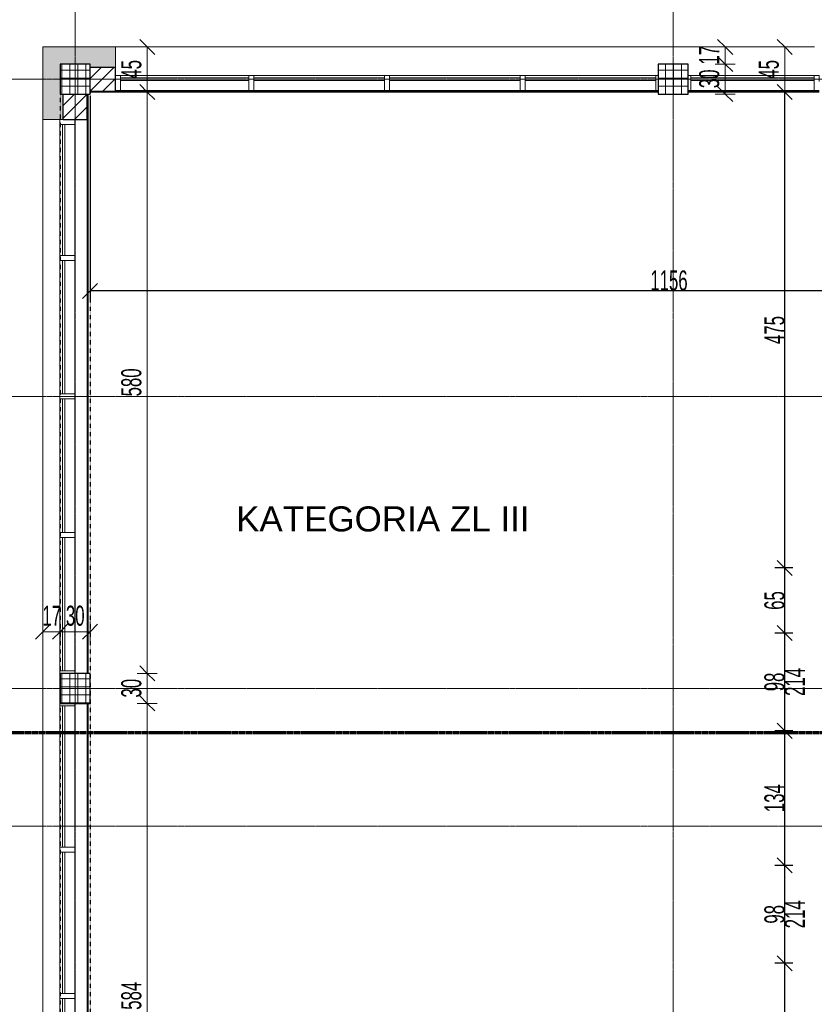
# Model space of a CAD drawing. Header units: millimetres. Extents: x -56965 to 15328, y -25411 to 16900.
# Tile 8 of 69: x -48646 to -40712, y 598 to 10428. Entities that reach past the tile are written whole.
import ezdxf

# ---------------------------------------------------------------- set-up
doc = ezdxf.new("R2010")
doc.units = ezdxf.units.MM
for name, pattern in [('__FK_przerywana', [3.2004, 1.6002, -1.6002]), ('Kreska', [6.35, 3.175, -3.175]), ('Linia siatki', [22.225, 12.7, -3.175, 3.175, -3.175])]:
    doc.linetypes.add(name, pattern=pattern)
for name, color, linetype, lineweight in [('A-ANNO-DIMS', 7, 'Continuous', 5), ('A-ANNO-DIMS-100', 7, 'Continuous', 5), ('A-DETL-THIN', 7, 'Continuous', 5), ('A-FLOR', 7, 'Continuous', 5), ('A-GLAZ-CURT', 7, 'Continuous', 5), ('A-GLAZ-CWMG', 7, 'Continuous', 5), ('A-WALL', 7, 'Continuous', 5), ('A-WALL-FNSH', 7, 'Continuous', 35), ('A-WALL-PATT', 7, 'Continuous', 35), ('G-ANNO-SYMB', 7, 'Continuous', 5), ('G-ANNO-TEXT', 7, 'Continuous', 5), ('S-COLS', 7, 'Continuous', 5), ('S-COLS-SYMB', 7, 'Continuous', 25), ('S-GRID', 7, 'Continuous', 5)]:
    doc.layers.add(name, color=color, linetype=linetype, lineweight=lineweight)
doc.styles.add('Arial_4', font='arial.ttf', dxfattribs={"width": 0.6, "height": 200})
doc.styles.add('Arial_6', font='arial.ttf', dxfattribs={"height": 250})
doc.dimstyles.new('standard_wielkość_otworów', dxfattribs={"dimscale": 304.8, "dimtxt": 204.05188, "dimasz": 0.492126, "dimexe": 0.328084, "dimexo": 0.0625, "dimgap": 0, "dimtad": 1, "dimdec": 0, "dimlfac": 0.1, "dimzin": 0, "dimdsep": 46, "dimtxsty": 'Arial_4', "dimblk1": 'OBLIQUE', "dimblk2": 'OBLIQUE', "dimsah": 1, "dimcen": 0.09, "dimazin": 0, "dimtfac": 1, "dimtdec": 4, "dimtix": 1, "dimtmove": 0, "dimatfit": 3, "dimfxl": 0.328084, "dimfxlon": 1, "dimtvp": 1, "dimtolj": 1, "dimtzin": 0, "dimarcsym": 2})
doc.dimstyles.new('standard_wielkość_otworów_1', dxfattribs={"dimscale": 304.8, "dimtxt": 204.05188, "dimasz": 0.492126, "dimexe": 0.328084, "dimexo": 0.0625, "dimgap": 0, "dimtad": 1, "dimdec": 0, "dimlfac": 0.1, "dimzin": 0, "dimdsep": 46, "dimtxsty": 'Arial_4', "dimblk1": 'OBLIQUE', "dimblk2": 'OBLIQUE', "dimsah": 1, "dimcen": 0.09, "dimazin": 0, "dimtfac": 1, "dimtdec": 4, "dimtix": 1, "dimtmove": 0, "dimatfit": 3, "dimfxl": 0.328084, "dimfxlon": 1, "dimtvp": 1, "dimtolj": 1, "dimtzin": 0, "dimarcsym": 2})
pattern_1 = [(0, (0, 0), (95.25, 54.993), [63.5, -127]), (120, (0, 0), (-95.250335, 54.99242), [63.5, -127]), (60, (0, 0), (-0.000335, 109.98542), [0, -127, 63.5, 0])]
pattern_2 = [(45, (0, 0), (-63.63961, 63.63961), [])]

# ---------------------------------------------------------------- blocks, each defined once
blk = doc.blocks.new('Panel systemowy - Przeszklony-1769206-PARTER')
at = {"layer": 'A-GLAZ-CURT'}
for p, q in [((639.75, 49.5), (-639.75, 49.5)), ((-639.75, 49.5), (-639.75, 24.5)), ((-639.75, 24.5), (639.75, 24.5)), ((639.75, 24.5), (639.75, 49.5))]:
    blk.add_line(p, q, dxfattribs=at)
blk = doc.blocks.new('Panel systemowy - Przeszklony-1769208-PARTER')
at = {"layer": 'A-GLAZ-CURT'}
for p, q in [((652.25, 49.5), (-652.25, 49.5)), ((-652.25, 49.5), (-652.25, 24.5)), ((-652.25, 24.5), (652.25, 24.5)), ((652.25, 24.5), (652.25, 49.5))]:
    blk.add_line(p, q, dxfattribs=at)
blk = doc.blocks.new('Prostokątny szpros - 50 x 150mm-1736501-PARTER')
at = {"layer": 'A-GLAZ-CWMG'}
for p, q in [((0, 75), (-50, 75)), ((-50, 75), (-50, -75)), ((0, -75), (0, 75)), ((-50, -75), (0, -75))]:
    blk.add_line(p, q, dxfattribs=at)
blk = doc.blocks.new('Prostokątny szpros - 50 x 150mm-1769200-PARTER')
at = {"layer": 'A-GLAZ-CWMG'}
for p, q in [((-46358.9, 9872.6), (-47638.4, 9872.6)), ((-46358.9, 9722.6), (-47638.4, 9722.6))]:
    blk.add_line(p, q, dxfattribs=at)
blk = doc.blocks.new('Prostokątny szpros - 50 x 150mm-V17-PARTER')
at = {"layer": 'A-GLAZ-CWMG'}
for p, q in [((-25, 75), (25, 75)), ((-25, -75), (-25, 75)), ((25, -75), (-25, -75)), ((25, -15), (25, -75))]:
    blk.add_line(p, q, dxfattribs=at)
blk = doc.blocks.new('Prostokątny szpros - 50 x 150mm-V18-PARTER')
at = {"layer": 'A-GLAZ-CWMG'}
for p, q in [((-25, 75), (0, 75)), ((-25, -75), (-25, 75)), ((0, -75), (-25, -75))]:
    blk.add_line(p, q, dxfattribs=at)
blk = doc.blocks.new('Prostokątny szpros - 50 x 150mm-V19-PARTER')
at = {"layer": 'A-GLAZ-CWMG'}
for p, q in [((-25, 75), (25, 75)), ((-25, -75), (-25, 75)), ((25, 75), (25, -75)), ((25, -75), (-25, -75))]:
    blk.add_line(p, q, dxfattribs=at)
blk = doc.blocks.new('Prostokątny szpros - 50 x 150mm-1769202-PARTER')
at = {"layer": 'A-GLAZ-CWMG'}
for p, q in [((-42295.4, 9872.6), (-43599.9, 9872.6)), ((-42295.4, 9722.6), (-43599.9, 9722.6))]:
    blk.add_line(p, q, dxfattribs=at)
blk = doc.blocks.new('Panel systemowy - Przeszklony-1769796-PARTER')
at = {"layer": 'A-GLAZ-CURT'}
for p, q in [((653.625, -24.5), (-653.625, -24.5)), ((-653.625, -24.5), (-653.625, -49.5)), ((-653.625, -49.5), (653.625, -49.5)), ((653.625, -49.5), (653.625, -24.5))]:
    blk.add_line(p, q, dxfattribs=at)
blk = doc.blocks.new('Panel systemowy - Przeszklony-1769797-PARTER')
at = {"layer": 'A-GLAZ-CURT'}
for p, q in [((666.125, -24.5), (-666.125, -24.5)), ((-666.125, -24.5), (-666.125, -49.5)), ((-666.125, -49.5), (666.125, -49.5)), ((666.125, -49.5), (666.125, -24.5))]:
    blk.add_line(p, q, dxfattribs=at)
blk = doc.blocks.new('Panel systemowy - Przeszklony-1766949-PARTER')
at = {"layer": 'A-GLAZ-CURT'}
for p, q in [((705.5, -24.5), (-705.5, -24.5)), ((-705.5, -24.5), (-705.5, -49.5)), ((-705.5, -49.5), (705.5, -49.5)), ((705.5, -49.5), (705.5, -24.5))]:
    blk.add_line(p, q, dxfattribs=at)
blk = doc.blocks.new('Prostokątny szpros - 50 x 150mm-1736144-PARTER')
at = {"layer": 'A-GLAZ-CWMG'}
for p, q in [((0, 75), (-50, 75)), ((-50, 75), (-50, -75)), ((0, -75), (0, 75)), ((-50, -75), (0, -75))]:
    blk.add_line(p, q, dxfattribs=at)
blk = doc.blocks.new('Prostokątny szpros - 50 x 150mm-1769792-PARTER')
at = {"layer": 'A-GLAZ-CWMG'}
for p, q in [((-48244.4, 8073.3), (-48244.4, 9380.6)), ((-48094.4, 8073.3), (-48094.4, 9380.6))]:
    blk.add_line(p, q, dxfattribs=at)
blk = doc.blocks.new('Prostokątny szpros - 50 x 150mm-1736108-PARTER')
at = {"layer": 'A-GLAZ-CWMG'}
for p, q in [((-25, 75), (25, 75)), ((-25, -75), (-25, 75)), ((25, 75), (25, -75)), ((25, -75), (-25, -75))]:
    blk.add_line(p, q, dxfattribs=at)
blk = doc.blocks.new('Prostokątny szpros - 50 x 150mm-V20-PARTER')
at = {"layer": 'A-GLAZ-CWMG'}
for p, q in [((-25, 75), (25, 75)), ((-25, -75), (-25, 75)), ((0, -75), (-25, -75))]:
    blk.add_line(p, q, dxfattribs=at)
blk = doc.blocks.new('Prostokątny szpros - 50 x 150mm-1769793-PARTER')
at = {"layer": 'A-GLAZ-CWMG'}
for p, q in [((-48244.4, 5308.8), (-48244.4, 6641.1)), ((-48094.4, 5308.8), (-48094.4, 6641.1))]:
    blk.add_line(p, q, dxfattribs=at)
blk = doc.blocks.new('Prostokątny szpros - 50 x 150mm-1766945-PARTER')
at = {"layer": 'A-GLAZ-CWMG'}
for p, q in [((-48244.4, 704.6), (-48244.4, 2115.6)), ((-48094.4, 704.6), (-48094.4, 2115.6))]:
    blk.add_line(p, q, dxfattribs=at)
blk = doc.blocks.new('Prostokątny szpros - 50 x 150mm-1766809-PARTER')
at = {"layer": 'A-GLAZ-CWMG'}
blk.add_line((-48244.4, 3626.6), (-48244.4, 3876.6), dxfattribs=at)
blk = doc.blocks.new('SKo Słup prefabrykowany ___FK_04_0 - S1 30X30-V30-PARTER')
at = {"layer": 'S-COLS'}
h = blk.add_hatch(dxfattribs=at)
h.set_pattern_fill('FP_7', color=256, style=0, pattern_type=2)
h.set_pattern_definition([(0, (42120.416, -9835.59), (0, 80), []), (90, (42120.416, -9835.59), (-80, 5e-15), [])])
h.paths.add_polyline_path([(150, -150), (150, 150), (-150, 150), (-150, -150)])
at = {"layer": 'S-COLS-SYMB'}
for p, q in [((-150, 150), (-150, -150)), ((150, 150), (-150, 150)), ((150, -150), (150, 150)), ((-150, -150), (150, -150))]:
    blk.add_line(p, q, dxfattribs=at)
blk = doc.blocks.new('SKo Słup prefabrykowany ___FK_04_0 - S1 30X30-1773293-PARTER')
at = {"layer": 'S-COLS'}
h = blk.add_hatch(dxfattribs=at)
h.set_pattern_fill('FP_8', color=256, style=0, pattern_type=2)
h.set_pattern_definition([(0, (48093.416, -3751.59), (0, 80), []), (90, (48093.416, -3751.59), (-80, 5e-15), [])])
h.paths.add_polyline_path([(150, -150), (150, 150), (-150, 150), (-150, -150)])
at = {"layer": 'S-COLS-SYMB'}
for p, q in [((-150, 150), (-150, -150)), ((150, 150), (-150, 150)), ((150, -150), (150, 150)), ((-150, -150), (150, -150))]:
    blk.add_line(p, q, dxfattribs=at)
blk = doc.blocks.new('Prostokątny szpros - 50 x 150mm-V21-PARTER')
at = {"layer": 'A-GLAZ-CWMG'}
for p, q in [((-25, 75), (25, 75)), ((25, 75), (25, -75)), ((25, -75), (0, -75))]:
    blk.add_line(p, q, dxfattribs=at)
blk = doc.blocks.new('Panel systemowy - Przeszklony-1769391-PARTER')
at = {"layer": 'A-GLAZ-CURT'}
for p, q in [((616.5, 49.5), (-616.5, 49.5)), ((-616.5, 49.5), (-616.5, 24.5)), ((-616.5, 24.5), (616.5, 24.5)), ((616.5, 24.5), (616.5, 49.5))]:
    blk.add_line(p, q, dxfattribs=at)
blk = doc.blocks.new('Prostokątny szpros - 50 x 150mm-1769389-PARTER')
at = {"layer": 'A-GLAZ-CWMG'}
for p, q in [((-40712.4, 9872.6), (-41945.4, 9872.6)), ((-40712.4, 9722.6), (-41945.4, 9722.6))]:
    blk.add_line(p, q, dxfattribs=at)
blk = doc.blocks.new('Prostokątny szpros - 50 x 150mm-V41-PARTER')
at = {"layer": 'A-GLAZ-CWMG'}
for p, q in [((0, 75), (25, 75)), ((25, 75), (25, -75)), ((25, -75), (0, -75))]:
    blk.add_line(p, q, dxfattribs=at)
blk = doc.blocks.new('SKo Słup prefabrykowany ___FK_04_0 - S1 30X30-V44-PARTER')
at = {"layer": 'S-COLS'}
h = blk.add_hatch(dxfattribs=at)
h.set_pattern_fill('FP_16', color=256, style=0, pattern_type=2)
h.set_pattern_definition([(0, (48093.416, -9835.59), (0, 80), []), (90, (48093.416, -9835.59), (-80, 5e-15), [])])
h.paths.add_polyline_path([(150, -150), (150, 150), (-150, 150), (-150, -150)])
at = {"layer": 'S-COLS-SYMB'}
for p, q in [((-150, 150), (-150, -150)), ((150, 150), (-150, 150)), ((150, -150), (150, 150)), ((-150, -150), (150, -150))]:
    blk.add_line(p, q, dxfattribs=at)
blk = doc.blocks.new('_Oblique')
at = {"color": 0, "linetype": 'ByBlock', "lineweight": -2}
blk.add_line((-0.5, -0.5), (0.5, 0.5), dxfattribs=at)
blk = doc.blocks.new('DIMBLOCK109-PARTER')
at = {"layer": 'A-ANNO-DIMS', "color": 0, "lineweight": -2, "transparency": 16777216}
for p, q in [((-40926.1, 1008.1), (-41107.1, 1008.1)), ((-41007.1, -891.9), (-41007.1, 1008.1)), ((-39484.3, -891.9), (-41107.1, -891.9))]:
    blk.add_line(p, q, dxfattribs=at)
at = {"layer": 'Defpoints', "color": 0, "transparency": 16777216}
for p in [(-41007.1, 1008.1), (-40907.1, 1008.1), (-39465.3, -891.9)]:
    blk.add_point(p, dxfattribs=at)
at = {"layer": 'A-ANNO-DIMS', "color": 0, "lineweight": -2, "transparency": 16777216, "xscale": 150, "yscale": 150, "zscale": 150}
for p, rotation in [((-41007.1, 1008.1), 90), ((-41007.1, -891.9), 270)]:
    blk.add_blockref('_Oblique', p, dxfattribs=dict(at, rotation=rotation))
at = {"layer": 'A-ANNO-DIMS', "color": 0, "transparency": 16777216, "insert": (-41109.2, 58.1), "char_height": 200, "width": 327.739, "attachment_point": 5, "rotation": 90, "style": 'Arial_4'}
blk.add_mtext('\\A1;190', dxfattribs=at)
blk = doc.blocks.new('DIMBLOCK110-PARTER')
at = {"layer": 'A-ANNO-DIMS', "color": 0, "lineweight": -2, "transparency": 16777216}
for p, q in [((-40926.1, 1984.1), (-41107.1, 1984.1)), ((-41007.1, 1008.1), (-41007.1, 1984.1)), ((-40926.1, 1008.1), (-41107.1, 1008.1))]:
    blk.add_line(p, q, dxfattribs=at)
at = {"layer": 'Defpoints', "color": 0, "transparency": 16777216}
for p in [(-41007.1, 1984.1), (-40907.1, 1984.1), (-40907.1, 1008.1)]:
    blk.add_point(p, dxfattribs=at)
at = {"layer": 'A-ANNO-DIMS', "color": 0, "lineweight": -2, "transparency": 16777216, "xscale": 150, "yscale": 150, "zscale": 150}
for p, rotation in [((-41007.1, 1984.1), 90), ((-41007.1, 1008.1), 270)]:
    blk.add_blockref('_Oblique', p, dxfattribs=dict(at, rotation=rotation))
at = {"layer": 'A-ANNO-DIMS', "color": 0, "transparency": 16777216, "char_height": 200, "width": 327.739, "attachment_point": 5, "rotation": 90, "style": 'Arial_4'}
for s, insert in [('\\A1;214', (-40906.7, 1496.1)), ('\\A1;98', (-41109.2, 1496.1))]:
    blk.add_mtext(s, dxfattribs=dict(at, insert=insert))
blk = doc.blocks.new('DIMBLOCK111-PARTER')
at = {"layer": 'A-ANNO-DIMS', "color": 0, "lineweight": -2, "transparency": 16777216}
for p, q in [((-40926.1, 3328.1), (-41107.1, 3328.1)), ((-41007.1, 1984.1), (-41007.1, 3328.1)), ((-40926.1, 1984.1), (-41107.1, 1984.1))]:
    blk.add_line(p, q, dxfattribs=at)
at = {"layer": 'Defpoints', "color": 0, "transparency": 16777216}
for p in [(-41007.1, 3328.1), (-40907.1, 3328.1), (-40907.1, 1984.1)]:
    blk.add_point(p, dxfattribs=at)
at = {"layer": 'A-ANNO-DIMS', "color": 0, "lineweight": -2, "transparency": 16777216, "xscale": 150, "yscale": 150, "zscale": 150}
for p, rotation in [((-41007.1, 3328.1), 90), ((-41007.1, 1984.1), 270)]:
    blk.add_blockref('_Oblique', p, dxfattribs=dict(at, rotation=rotation))
at = {"layer": 'A-ANNO-DIMS', "color": 0, "transparency": 16777216, "insert": (-41109.3, 2656.1), "char_height": 200, "width": 327.739, "attachment_point": 5, "rotation": 90, "style": 'Arial_4'}
blk.add_mtext('\\A1;134', dxfattribs=at)
blk = doc.blocks.new('DIMBLOCK112-PARTER')
at = {"layer": 'A-ANNO-DIMS', "color": 0, "lineweight": -2, "transparency": 16777216}
for p, q in [((-40926.1, 4304.1), (-41107.1, 4304.1)), ((-41007.1, 3328.1), (-41007.1, 4304.1)), ((-40926.1, 3328.1), (-41107.1, 3328.1))]:
    blk.add_line(p, q, dxfattribs=at)
at = {"layer": 'Defpoints', "color": 0, "transparency": 16777216}
for p in [(-41007.1, 4304.1), (-40907.1, 4304.1), (-40907.1, 3328.1)]:
    blk.add_point(p, dxfattribs=at)
at = {"layer": 'A-ANNO-DIMS', "color": 0, "lineweight": -2, "transparency": 16777216, "xscale": 150, "yscale": 150, "zscale": 150}
for p, rotation in [((-41007.1, 4304.1), 90), ((-41007.1, 3328.1), 270)]:
    blk.add_blockref('_Oblique', p, dxfattribs=dict(at, rotation=rotation))
at = {"layer": 'A-ANNO-DIMS', "color": 0, "transparency": 16777216, "char_height": 200, "width": 327.739, "attachment_point": 5, "rotation": 90, "style": 'Arial_4'}
for s, insert in [('\\A1;214', (-40906.7, 3816.1)), ('\\A1;98', (-41109.2, 3816.1))]:
    blk.add_mtext(s, dxfattribs=dict(at, insert=insert))
blk = doc.blocks.new('DIMBLOCK113-PARTER')
at = {"layer": 'A-ANNO-DIMS', "color": 0, "lineweight": -2, "transparency": 16777216}
for p, q in [((-40926.1, 4954.1), (-41107.1, 4954.1)), ((-41007.1, 4304.1), (-41007.1, 4954.1)), ((-40926.1, 4304.1), (-41107.1, 4304.1))]:
    blk.add_line(p, q, dxfattribs=at)
at = {"layer": 'Defpoints', "color": 0, "transparency": 16777216}
for p in [(-41007.1, 4954.1), (-40907.1, 4954.1), (-40907.1, 4304.1)]:
    blk.add_point(p, dxfattribs=at)
at = {"layer": 'A-ANNO-DIMS', "color": 0, "lineweight": -2, "transparency": 16777216, "xscale": 150, "yscale": 150, "zscale": 150}
for p, rotation in [((-41007.1, 4954.1), 90), ((-41007.1, 4304.1), 270)]:
    blk.add_blockref('_Oblique', p, dxfattribs=dict(at, rotation=rotation))
at = {"layer": 'A-ANNO-DIMS', "color": 0, "transparency": 16777216, "insert": (-41109.2, 4629.1), "char_height": 200, "width": 218.492, "attachment_point": 5, "rotation": 90, "style": 'Arial_4'}
blk.add_mtext('\\A1;65', dxfattribs=at)
blk = doc.blocks.new('DIMBLOCK115-PARTER')
at = {"layer": 'A-ANNO-DIMS-100', "color": 250, "true_color": 0x303030, "transparency": 16777216}
for p, q in [((-41007.1, 10155.6), (-41082.1, 10230.6)), ((-41007.1, 10155.6), (-41107.1, 10155.6)), ((-41007.1, 9705.6), (-41007.1, 10155.6)), ((-41007.1, 10155.6), (-40932.1, 10080.6)), ((-41007.1, 10155.6), (-40907.1, 10155.6)), ((-41007.1, 9705.6), (-41082.1, 9780.6)), ((-41007.1, 9705.6), (-41107.1, 9705.6)), ((-41007.1, 9705.6), (-40932.1, 9630.6)), ((-41007.1, 9705.6), (-40907.1, 9705.6))]:
    blk.add_line(p, q, dxfattribs=at)
at = {"layer": 'A-ANNO-DIMS-100', "color": 0, "transparency": 16777216, "insert": (-41266.7, 9839.6), "char_height": 200, "width": 218.492, "attachment_point": 1, "rotation": 90, "line_spacing_factor": 0.941778, "style": 'Arial_4'}
blk.add_mtext('45', dxfattribs=at)
blk = doc.blocks.new('DIMBLOCK116-PARTER')
at = {"layer": 'A-ANNO-DIMS-100', "color": 250, "true_color": 0x303030, "transparency": 16777216}
for p, q in [((-41602.2, 10155.6), (-41677.2, 10230.6)), ((-41602.2, 10155.6), (-41702.2, 10155.6)), ((-41602.2, 10155.6), (-41602.2, 9985.6)), ((-41602.2, 10155.6), (-41527.2, 10080.6)), ((-41602.2, 10155.6), (-41502.2, 10155.6)), ((-41602.2, 9985.6), (-41677.2, 10060.6)), ((-41602.2, 9985.6), (-41702.2, 9985.6)), ((-41602.2, 9985.6), (-41527.2, 9910.6)), ((-41602.2, 9985.6), (-41502.2, 9985.6))]:
    blk.add_line(p, q, dxfattribs=at)
at = {"layer": 'A-ANNO-DIMS-100', "color": 0, "transparency": 16777216, "insert": (-41861.8, 9979.6), "char_height": 200, "width": 218.492, "attachment_point": 1, "rotation": 90, "line_spacing_factor": 0.941778, "style": 'Arial_4'}
blk.add_mtext('17', dxfattribs=at)
blk = doc.blocks.new('DIMBLOCK117-PARTER')
at = {"layer": 'A-ANNO-DIMS-100', "color": 250, "true_color": 0x303030, "transparency": 16777216}
for p, q in [((-41602.2, 9985.6), (-41677.2, 10060.6)), ((-41602.2, 9985.6), (-41702.2, 9985.6)), ((-41602.2, 9985.6), (-41602.2, 9685.6)), ((-41602.2, 9985.6), (-41527.2, 9910.6)), ((-41602.2, 9985.6), (-41502.2, 9985.6)), ((-41602.2, 9685.6), (-41677.2, 9760.6)), ((-41602.2, 9685.6), (-41702.2, 9685.6)), ((-41602.2, 9685.6), (-41527.2, 9610.6)), ((-41602.2, 9685.6), (-41502.2, 9685.6))]:
    blk.add_line(p, q, dxfattribs=at)
at = {"layer": 'A-ANNO-DIMS-100', "color": 0, "transparency": 16777216, "insert": (-41861.8, 9744.6), "char_height": 200, "width": 218.492, "attachment_point": 1, "rotation": 90, "line_spacing_factor": 0.941778, "style": 'Arial_4'}
blk.add_mtext('30', dxfattribs=at)
blk = doc.blocks.new('DIMBLOCK141-PARTER')
at = {"layer": 'A-ANNO-DIMS-100', "color": 250, "true_color": 0x303030, "transparency": 16777216}
for p, q in [((-47372.1, 3601.6), (-47447.1, 3676.6)), ((-47372.1, 3601.6), (-47472.1, 3601.6)), ((-47372.1, -2242.4), (-47372.1, 3601.6)), ((-47372.1, 3601.6), (-47297.1, 3526.6)), ((-47372.1, 3601.6), (-47272.1, 3601.6)), ((-47372.1, -2242.4), (-47472.1, -2242.4)), ((-47372.1, -2242.4), (-47447.1, -2167.4)), ((-47372.1, -2242.4), (-47297.1, -2317.4)), ((-47372.1, -2242.4), (-47272.1, -2242.4))]:
    blk.add_line(p, q, dxfattribs=at)
at = {"layer": 'A-ANNO-DIMS-100', "color": 0, "transparency": 16777216, "insert": (-47631.7, 543), "char_height": 200, "width": 327.739, "attachment_point": 1, "rotation": 90, "line_spacing_factor": 0.941778, "style": 'Arial_4'}
blk.add_mtext('584', dxfattribs=at)
blk = doc.blocks.new('DIMBLOCK142-PARTER')
at = {"layer": 'A-ANNO-DIMS-100', "color": 250, "true_color": 0x303030, "transparency": 16777216}
for p, q in [((-47372.1, 3901.6), (-47447.1, 3976.6)), ((-47372.1, 3901.6), (-47472.1, 3901.6)), ((-47372.1, 3601.6), (-47372.1, 3901.6)), ((-47372.1, 3901.6), (-47297.1, 3826.6)), ((-47372.1, 3901.6), (-47272.1, 3901.6)), ((-47372.1, 3601.6), (-47447.1, 3676.6)), ((-47372.1, 3601.6), (-47472.1, 3601.6)), ((-47372.1, 3601.6), (-47297.1, 3526.6)), ((-47372.1, 3601.6), (-47272.1, 3601.6))]:
    blk.add_line(p, q, dxfattribs=at)
at = {"layer": 'A-ANNO-DIMS-100', "color": 0, "transparency": 16777216, "insert": (-47631.7, 3660.6), "char_height": 200, "width": 218.492, "attachment_point": 1, "rotation": 90, "line_spacing_factor": 0.941778, "style": 'Arial_4'}
blk.add_mtext('30', dxfattribs=at)
blk = doc.blocks.new('DIMBLOCK143-PARTER')
at = {"layer": 'A-ANNO-DIMS-100', "color": 250, "true_color": 0x303030, "transparency": 16777216}
for p, q in [((-47372.1, 9705.6), (-47447.1, 9780.6)), ((-47372.1, 9705.6), (-47472.1, 9705.6)), ((-47372.1, 3901.6), (-47372.1, 9705.6)), ((-47372.1, 9705.6), (-47297.1, 9630.6)), ((-47372.1, 9705.6), (-47272.1, 9705.6)), ((-47372.1, 3901.6), (-47447.1, 3976.6)), ((-47372.1, 3901.6), (-47472.1, 3901.6)), ((-47372.1, 3901.6), (-47297.1, 3826.6)), ((-47372.1, 3901.6), (-47272.1, 3901.6))]:
    blk.add_line(p, q, dxfattribs=at)
at = {"layer": 'A-ANNO-DIMS-100', "color": 0, "transparency": 16777216, "insert": (-47631.7, 6667), "char_height": 200, "width": 327.739, "attachment_point": 1, "rotation": 90, "line_spacing_factor": 0.941778, "style": 'Arial_4'}
blk.add_mtext('580', dxfattribs=at)
blk = doc.blocks.new('DIMBLOCK144-PARTER')
at = {"layer": 'A-ANNO-DIMS-100', "color": 250, "true_color": 0x303030, "transparency": 16777216}
for p, q in [((-47372.1, 10155.6), (-47447.1, 10230.6)), ((-47372.1, 10155.6), (-47472.1, 10155.6)), ((-47372.1, 9705.6), (-47372.1, 10155.6)), ((-47372.1, 10155.6), (-47297.1, 10080.6)), ((-47372.1, 10155.6), (-47272.1, 10155.6)), ((-47372.1, 9705.6), (-47447.1, 9780.6)), ((-47372.1, 9705.6), (-47472.1, 9705.6)), ((-47372.1, 9705.6), (-47297.1, 9630.6)), ((-47372.1, 9705.6), (-47272.1, 9705.6))]:
    blk.add_line(p, q, dxfattribs=at)
at = {"layer": 'A-ANNO-DIMS-100', "color": 0, "transparency": 16777216, "insert": (-47631.7, 9839.6), "char_height": 200, "width": 218.492, "attachment_point": 1, "rotation": 90, "line_spacing_factor": 0.941778, "style": 'Arial_4'}
blk.add_mtext('45', dxfattribs=at)
blk = doc.blocks.new('DIMBLOCK314-PARTER')
at = {"layer": 'A-ANNO-DIMS-100', "color": 250, "true_color": 0x303030, "transparency": 16777216}
for p, q in [((-48413.4, 4318.1), (-48413.4, 4418.1)), ((-48413.4, 4318.1), (-48338.4, 4393.1)), ((-48243.4, 4318.1), (-48243.4, 4418.1)), ((-48243.4, 4318.1), (-48168.4, 4393.1)), ((-48413.4, 4318.1), (-48488.4, 4243.1)), ((-48413.4, 4318.1), (-48243.4, 4318.1)), ((-48413.4, 4318.1), (-48413.4, 4218.1)), ((-48243.4, 4318.1), (-48318.4, 4243.1)), ((-48243.4, 4318.1), (-48243.4, 4218.1))]:
    blk.add_line(p, q, dxfattribs=at)
at = {"layer": 'A-ANNO-DIMS-100', "color": 0, "transparency": 16777216, "insert": (-48419.5, 4577.7), "char_height": 200, "width": 218.492, "attachment_point": 1, "line_spacing_factor": 0.941778, "style": 'Arial_4'}
blk.add_mtext('17', dxfattribs=at)
blk = doc.blocks.new('DIMBLOCK315-PARTER')
at = {"layer": 'A-ANNO-DIMS-100', "color": 250, "true_color": 0x303030, "transparency": 16777216}
for p, q in [((-48243.4, 4318.1), (-48243.4, 4418.1)), ((-48243.4, 4318.1), (-48168.4, 4393.1)), ((-47943.4, 4318.1), (-47943.4, 4418.1)), ((-47943.4, 4318.1), (-47868.4, 4393.1)), ((-48243.4, 4318.1), (-48318.4, 4243.1)), ((-48243.4, 4318.1), (-47943.4, 4318.1)), ((-48243.4, 4318.1), (-48243.4, 4218.1)), ((-47943.4, 4318.1), (-48018.4, 4243.1)), ((-47943.4, 4318.1), (-47943.4, 4218.1))]:
    blk.add_line(p, q, dxfattribs=at)
at = {"layer": 'A-ANNO-DIMS-100', "color": 0, "transparency": 16777216, "insert": (-48184.5, 4577.7), "char_height": 200, "width": 218.492, "attachment_point": 1, "line_spacing_factor": 0.941778, "style": 'Arial_4'}
blk.add_mtext('30', dxfattribs=at)
blk = doc.blocks.new('*D613')
at = {"layer": 'A-ANNO-DIMS', "color": 0, "lineweight": -2, "transparency": 16777216}
for p, q in [((-41007.1, 9705.6), (-41107.1, 9705.6)), ((-41007.1, 4954.1), (-41007.1, 9705.6)), ((-41007.1, 4954.1), (-41107.1, 4954.1))]:
    blk.add_line(p, q, dxfattribs=at)
at = {"layer": 'Defpoints', "color": 0, "transparency": 16777216}
for p in [(-41007.1, 9705.6), (-41007.1, 9705.6), (-41007.1, 4954.1)]:
    blk.add_point(p, dxfattribs=at)
at = {"layer": 'A-ANNO-DIMS', "color": 0, "lineweight": -2, "transparency": 16777216, "xscale": 150, "yscale": 150, "zscale": 150}
for p, rotation in [((-41007.1, 9705.6), 90), ((-41007.1, 4954.1), 270)]:
    blk.add_blockref('_Oblique', p, dxfattribs=dict(at, rotation=rotation))
at = {"layer": 'A-ANNO-DIMS', "color": 0, "transparency": 16777216, "insert": (-41108.8, 7329.8), "char_height": 200, "attachment_point": 5, "rotation": 90, "style": 'Arial_4'}
blk.add_mtext('\\A1;475', dxfattribs=at)
blk = doc.blocks.new('*D618')
at = {"layer": 'A-ANNO-DIMS', "color": 0, "lineweight": -2, "transparency": 16777216}
for p, q in [((-47943.4, 9666.5), (-47943.4, 7620.8)), ((-36383.4, 9666.5), (-36383.4, 7620.8)), ((-36383.4, 7720.8), (-47943.4, 7720.8))]:
    blk.add_line(p, q, dxfattribs=at)
at = {"layer": 'Defpoints', "color": 0, "transparency": 16777216}
for p in [(-47943.4, 9685.6), (-36383.4, 9685.6), (-47943.4, 7720.8)]:
    blk.add_point(p, dxfattribs=at)
at = {"layer": 'A-ANNO-DIMS', "color": 0, "lineweight": -2, "transparency": 16777216, "xscale": 150, "yscale": 150, "zscale": 150, "rotation": 180}
blk.add_blockref('_Oblique', (-47943.4, 7720.8), dxfattribs=at)
at = {"layer": 'A-ANNO-DIMS', "color": 0, "lineweight": -2, "transparency": 16777216, "xscale": 150, "yscale": 150, "zscale": 150}
blk.add_blockref('_Oblique', (-36383.4, 7720.8), dxfattribs=at)
at = {"layer": 'A-ANNO-DIMS', "color": 0, "transparency": 16777216, "insert": (-42163.4, 7823), "char_height": 200, "attachment_point": 5, "style": 'Arial_4'}
blk.add_mtext('\\A1;1156', dxfattribs=at)

msp = doc.modelspace()

# ---------------------------------------------------------------- hatches: boundary and pattern name
at = {"layer": 'A-WALL-PATT', "lineweight": 5}
h = msp.add_hatch(dxfattribs=at)
h.set_pattern_fill('FP_2', color=256, style=0, pattern_type=2)
h.set_pattern_definition(pattern_1)
h.paths.add_polyline_path([(-35913.41602, 9955.59255), (-35913.41602, 10155.59255), (-36638.41602, 10155.59255), (-36638.41602, 9955.59255), (-36383.41602, 9955.59255), (-36383.41602, 9985.59255), (-36083.41602, 9985.59255), (-36083.41602, 9955.59255)])
h.paths.add_polyline_path([(-47688.41602, 9955.59255), (-47688.41602, 10155.59255), (-48413.41602, 10155.59255), (-48413.41602, 9955.59255), (-48243.41602, 9955.59255), (-48243.41602, 9985.59255), (-47943.41602, 9985.59255), (-47943.41602, 9955.59255)])
h = msp.add_hatch(dxfattribs=at)
h.set_pattern_fill('FP_2', color=256, style=0, pattern_type=2)
h.set_pattern_definition(pattern_1)
h.paths.add_polyline_path([(-48213.41602, -21144.40745), (-48213.41602, -20974.40745), (-48243.41602, -20974.40745), (-48243.41602, -20674.40745), (-48213.41602, -20674.40745), (-48213.41602, -20419.40745), (-48413.41602, -20419.40745), (-48413.41602, -21144.40745)])
h.paths.add_polyline_path([(-48213.41602, 9430.59255), (-48213.41602, 9685.59255), (-48243.41602, 9685.59255), (-48243.41602, 9955.59255), (-48413.41602, 9955.59255), (-48413.41602, 9430.59255), (-48243.41602, 9430.59255)])
at = {"layer": 'A-WALL-PATT', "lineweight": 5, "true_color": 0x787878}
h = msp.add_hatch(dxfattribs=at)
h.set_pattern_fill('FP_1', color=8, style=0, pattern_type=2)
h.set_pattern_definition(pattern_2)
h.paths.add_polyline_path([(-36383.41602, 9715.59255), (-36383.41602, 9955.59255), (-36638.41602, 9955.59255), (-36638.41602, 9715.59255)])
h.paths.add_polyline_path([(-47688.41602, 9715.59255), (-47688.41602, 9955.59255), (-47943.41602, 9955.59255), (-47943.41602, 9715.59255)])
h = msp.add_hatch(dxfattribs=at)
h.set_pattern_fill('FP_1', color=8, style=0, pattern_type=2)
h.set_pattern_definition(pattern_2)
h.paths.add_polyline_path([(-47998.67918, -20674.40745), (-47973.41602, -20674.40745), (-47973.41602, -20419.40745), (-48213.41602, -20419.40745), (-48213.41602, -20674.40745)])
h.paths.add_polyline_path([(-47973.41602, 9430.59255), (-47973.41602, 9685.59255), (-48213.41602, 9685.59255), (-48213.41602, 9430.59255)])

# ---------------------------------------------------------------- linework, layer by layer
at = {"layer": 'A-DETL-THIN', "linetype": '__FK_przerywana', "lineweight": 25}
for p, q in [((-48243.41602, 9745.59255), (-48243.41602, -20694.40745)), ((-47943.41602, 9745.59255), (-47943.41602, -20694.40745))]:
    msp.add_line(p, q, dxfattribs=at)
at = {"layer": 'A-FLOR', "color": 8, "true_color": 0x6f757b}
for p, q in [((-47963.41602, 9430.59255), (-47963.41602, 9685.59255)), ((-47943.41602, 9705.59255), (-47688.41602, 9705.59255)), ((-41970.41602, 9705.59255), (-40662.41602, 9705.59255)), ((-47963.41602, -2242.40745), (-47963.41602, 3601.59255))]:
    msp.add_line(p, q, dxfattribs=at)
at = {"layer": 'A-FLOR'}
for p, q in [((-42270.41602, 9705.59255), (-47688.41602, 9705.59255)), ((-47963.41602, 9430.59255), (-47963.41602, 3901.59255))]:
    msp.add_line(p, q, dxfattribs=at)
at = {"layer": 'A-WALL'}
for p, q in [((-48413.41602, 10155.59255), (-40711.50915, 10155.59255)), ((-48413.41602, -4338.00745), (-48413.41602, 10155.59255)), ((-47688.41602, 9955.59255), (-47688.41602, 10155.59255)), ((-42270.41602, 9715.59255), (-47688.41602, 9715.59255)), ((-40662.41602, 9715.59255), (-41970.41602, 9715.59255)), ((-48413.41602, 9430.59255), (-48213.41602, 9430.59255)), ((-47973.41602, 9430.59255), (-47973.41602, 3901.59255)), ((-47973.41602, 3601.59255), (-47973.41602, -2242.40745))]:
    msp.add_line(p, q, dxfattribs=at)
at = {"layer": 'A-WALL', "lineweight": 25}
for p, q in [((-47943.41602, 9955.59255), (-47688.41602, 9955.59255)), ((-47688.41602, 9715.59255), (-47688.41602, 9955.59255)), ((-48213.41602, 9430.59255), (-48213.41602, 9685.59255)), ((-47973.41602, 9430.59255), (-47973.41602, 9685.59255)), ((-47943.41602, 9715.59255), (-47688.41602, 9715.59255)), ((-48213.41602, 9430.59255), (-47973.41602, 9430.59255))]:
    msp.add_line(p, q, dxfattribs=at)
at = {"layer": 'A-WALL-FNSH', "lineweight": 5}
for p, q in [((-47688.41602, 9705.59255), (-47688.41602, 9715.59255)), ((-47973.41602, 9430.59255), (-47963.41602, 9430.59255))]:
    msp.add_line(p, q, dxfattribs=at)
at = {"layer": 'G-ANNO-SYMB', "linetype": 'Kreska', "lineweight": 70}
msp.add_line((-53035.10468, 3311.78971), (-6267.55036, 3311.78971), dxfattribs=at)
at = {"layer": 'S-GRID', "linetype": 'Linia siatki'}
for p, q in [((-48093.41602, 15853.26345), (-48093.41602, -23865.32553)), ((-42120.41602, 15853.26345), (-42120.41602, -23865.32553)), ((-55866.74056, 9835.59255), (-2090.69141, 9835.59255)), ((-55866.74056, 6665.59255), (-890.97502, 6665.59255)), ((-55866.74056, 3751.59255), (1287.74041, 3751.59255)), ((-55866.74056, 2375.59255), (1287.74041, 2375.59255))]:
    msp.add_line(p, q, dxfattribs=at)

# ---------------------------------------------------------------- block references
at = {"layer": 'A-GLAZ-CURT'}
for name, p in [('Panel systemowy - Przeszklony-1769206-PARTER', (-46998.66602, 9797.59255)), ('Panel systemowy - Przeszklony-1769208-PARTER', (-45656.66602, 9797.59255)), ('Panel systemowy - Przeszklony-1769208-PARTER', (-44302.16602, 9797.59255)), ('Panel systemowy - Przeszklony-1769208-PARTER', (-42947.66602, 9797.59255)), ('Panel systemowy - Przeszklony-1769391-PARTER', (-41328.91602, 9797.59255))]:
    msp.add_blockref(name, p, dxfattribs=at)
at = {"layer": 'A-GLAZ-CURT', "rotation": 269.9999999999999}
for name, p in [('Panel systemowy - Przeszklony-1769796-PARTER', (-48169.41602, 8726.96755)), ('Panel systemowy - Przeszklony-1769797-PARTER', (-48169.41602, 7357.21755)), ('Panel systemowy - Przeszklony-1769797-PARTER', (-48169.41602, 5974.96755)), ('Panel systemowy - Przeszklony-1769797-PARTER', (-48169.41602, 4592.71755)), ('Panel systemowy - Przeszklony-1766949-PARTER', (-48169.41602, 2871.09255)), ('Panel systemowy - Przeszklony-1766949-PARTER', (-48169.41602, 1410.09255)), ('Panel systemowy - Przeszklony-1766949-PARTER', (-48169.41602, -50.90745))]:
    msp.add_blockref(name, p, dxfattribs=at)
at = {"layer": 'A-GLAZ-CWMG'}
for name, p, rotation in [('Prostokątny szpros - 50 x 150mm-1736501-PARTER', (-47688.41602, 9797.59255), 180), ('Prostokątny szpros - 50 x 150mm-1736144-PARTER', (-48169.41602, 9430.59255), 89.99999999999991)]:
    msp.add_blockref(name, p, dxfattribs=dict(at, rotation=rotation))
for name, p in [('Prostokątny szpros - 50 x 150mm-1769200-PARTER', (0, 0)), ('Prostokątny szpros - 50 x 150mm-1769202-PARTER', (-2709, 0)), ('Prostokątny szpros - 50 x 150mm-1769202-PARTER', (-1354.5, 0)), ('Prostokątny szpros - 50 x 150mm-1769202-PARTER', (0, 0)), ('Prostokątny szpros - 50 x 150mm-1769389-PARTER', (0, 0)), ('Prostokątny szpros - 50 x 150mm-1769792-PARTER', (0, 0)), ('Prostokątny szpros - 50 x 150mm-1769793-PARTER', (0, 1382.25)), ('Prostokątny szpros - 50 x 150mm-1769793-PARTER', (0, 0)), ('Prostokątny szpros - 50 x 150mm-1769793-PARTER', (0, -1382.25)), ('Prostokątny szpros - 50 x 150mm-1766809-PARTER', (0, 0)), ('Prostokątny szpros - 50 x 150mm-1766945-PARTER', (0, 1461)), ('Prostokątny szpros - 50 x 150mm-1766945-PARTER', (0, 0)), ('Prostokątny szpros - 50 x 150mm-1766945-PARTER', (0, -1461))]:
    msp.add_blockref(name, p, dxfattribs=at)
at = {"layer": 'A-GLAZ-CWMG', "extrusion": (0, 0, -1)}
for name, p, rotation in [('Prostokątny szpros - 50 x 150mm-V19-PARTER', (46333.91602, 9797.59255), 180), ('Prostokątny szpros - 50 x 150mm-V19-PARTER', (44979.41602, 9797.59255), 180), ('Prostokątny szpros - 50 x 150mm-V19-PARTER', (43624.91602, 9797.59255), 180), ('Prostokątny szpros - 50 x 150mm-V18-PARTER', (42270.41602, 9797.59255), 180), ('Prostokątny szpros - 50 x 150mm-V41-PARTER', (41970.41602, 9797.59255), 180), ('Prostokątny szpros - 50 x 150mm-V17-PARTER', (40687.41602, 9797.59255), 180), ('Prostokątny szpros - 50 x 150mm-1736108-PARTER', (48169.41602, 8048.34255), 270.0000000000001), ('Prostokątny szpros - 50 x 150mm-1736108-PARTER', (48169.41602, 6666.09255), 270.0000000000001), ('Prostokątny szpros - 50 x 150mm-1736108-PARTER', (48169.41602, 5283.84255), 270.0000000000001), ('Prostokątny szpros - 50 x 150mm-V20-PARTER', (48169.41602, 3901.59255), 270.0000000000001), ('Prostokątny szpros - 50 x 150mm-V21-PARTER', (48169.41602, 3601.59255), 270.0000000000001), ('Prostokątny szpros - 50 x 150mm-1736108-PARTER', (48169.41602, 2140.59255), 270.0000000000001), ('Prostokątny szpros - 50 x 150mm-1736108-PARTER', (48169.41602, 679.59255), 270.0000000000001)]:
    msp.add_blockref(name, p, dxfattribs=dict(at, rotation=rotation))
at = {"layer": 'S-COLS-SYMB', "lineweight": 18}
for name, p in [('SKo Słup prefabrykowany ___FK_04_0 - S1 30X30-V44-PARTER', (-48093.41602, 9835.59255)), ('SKo Słup prefabrykowany ___FK_04_0 - S1 30X30-V30-PARTER', (-42120.41602, 9835.59255)), ('SKo Słup prefabrykowany ___FK_04_0 - S1 30X30-1773293-PARTER', (-48093.41602, 3751.59255))]:
    msp.add_blockref(name, p, dxfattribs=at)

# ---------------------------------------------------------------- texts
at = {"layer": 'G-ANNO-TEXT', "insert": (-46485.56717, 5569.00509), "char_height": 250, "width": 3559.4925, "attachment_point": 1, "style": 'Arial_6', "bg_fill": 3, "box_fill_scale": 1.25, "bg_fill_color": 256, "bg_fill_true_color": 13158600, "bg_fill_transparency": 0}
msp.add_mtext('KATEGORIA ZL III', dxfattribs=at)

# ---------------------------------------------------------------- dimensions: what is measured, and where the dimension line sits
at = {"layer": 'A-ANNO-DIMS', "color": 250, "true_color": 0x303030}
for base, p1, p2, override, picture, middle in [((-47372.06955, 10155.59255), (-47472.06955, 9705.59255), (-47472.06955, 10155.59255), {"dimpost": '<>', "dimfxl": 450}, 'DIMBLOCK144-PARTER', (-47473.77488, 9930.59255)), ((-41602.18239, 9985.59255), (-41502.18239, 10155.59255), (-41702.18239, 9985.59255), {"dimpost": '<>', "dimfxl": 262.488095}, 'DIMBLOCK116-PARTER', (-41702.59167, 10070.59255)), ((-41007.07097, 10155.59255), (-41107.07097, 9705.59255), (-41107.07097, 10155.59255), {"dimpost": '<>', "dimfxl": 450}, 'DIMBLOCK115-PARTER', (-41108.77629, 9930.59255)), ((-41602.18239, 9685.59255), (-41702.18239, 9985.59255), (-41702.18239, 9685.59255), {"dimpost": '<>', "dimfxl": 300}, 'DIMBLOCK117-PARTER', (-41704.3652, 9835.59255)), ((-47372.06955, 9705.59255), (-47472.06955, 3901.59255), (-47472.06955, 9705.59255), {"dimpost": '<>', "dimfxl": 5804}, 'DIMBLOCK143-PARTER', (-47474.18415, 6803.59255)), ((-41007.07097, 9705.59255), (-41007.07097, 4954.06951), (-41007.07097, 9705.59255), {"dimpost": '<>', "dimfxl": 450}, '*D613', (-41108.77629, 7329.83103)), ((-41007.07097, 4954.06951), (-40907.07097, 4304.06951), (-40907.07097, 4954.06951), {"dimpost": '<>', "dimfxl": 650}, 'DIMBLOCK113-PARTER', (-41109.18557, 4629.06951)), ((-47372.06955, 3901.59255), (-47472.06955, 3601.59255), (-47472.06955, 3901.59255), {"dimpost": '<>', "dimfxl": 300}, 'DIMBLOCK142-PARTER', (-47474.25237, 3751.59255)), ((-47372.06955, 3601.59255), (-47472.06955, -2242.40745), (-47472.06955, 3601.59255), {"dimpost": '<>', "dimfxl": 5844}, 'DIMBLOCK141-PARTER', (-47474.18415, 679.59255)), ((-41007.07097, 3328.06951), (-40907.07097, 1984.06951), (-40907.07097, 3328.06951), {"dimpost": '<>', "dimfxl": 1344}, 'DIMBLOCK111-PARTER', (-41109.25378, 2656.06951)), ((-41007.07097, 1008.06951), (-39465.26532, -891.93049), (-40907.07097, 1008.06951), {"dimpost": '<>', "dimfxl": 2385.121279}, 'DIMBLOCK109-PARTER', (-41109.18557, 58.06951))]:
    dim = msp.add_linear_dim(base=base, p1=p1, p2=p2, angle=90, dimstyle='standard_wielkość_otworów', override=override, dxfattribs=at)
    dim.commit()
    dim.dimension.update_dxf_attribs({"geometry": picture, "text_midpoint": middle})
for base, p1, p2, dimstyle, override, picture, middle in [((-47943.41602, 7720.84322), (-36383.41602, 9685.59255), (-47943.41602, 9685.59255), 'standard_wielkość_otworów', {"dimpost": '<>', "dimfxl": 450}, '*D618', (-42163.41602, 7822.95782)), ((-48243.41602, 4318.08208), (-48413.41602, 4418.08208), (-48243.41602, 4218.08208), 'standard_wielkość_otworów_1', {"dimpost": '<>', "dimfxl": 262.488095}, 'DIMBLOCK314-PARTER', (-48328.41602, 4418.49135)), ((-47943.41602, 4318.08208), (-48243.41602, 4218.08208), (-47943.41602, 4218.08208), 'standard_wielkość_otworów_1', {"dimpost": '<>', "dimfxl": 300}, 'DIMBLOCK315-PARTER', (-48093.41602, 4420.26489))]:
    dim = msp.add_linear_dim(base=base, p1=p1, p2=p2, dimstyle=dimstyle, override=override, dxfattribs=at)
    dim.commit()
    dim.dimension.update_dxf_attribs({"geometry": picture, "text_midpoint": middle})
for base, p1, p2, picture, middle in [((-41007.07097, 4304.06951), (-40907.07097, 3328.06951), (-40907.07097, 4304.06951), 'DIMBLOCK112-PARTER', (-41007.07097, 3816.06951)), ((-41007.07097, 1984.06951), (-40907.07097, 1008.06951), (-40907.07097, 1984.06951), 'DIMBLOCK110-PARTER', (-41007.07097, 1496.06951))]:
    dim = msp.add_linear_dim(base=base, p1=p1, p2=p2, angle=90, text='<>\\X214', dimstyle='standard_wielkość_otworów', override={"dimpost": '<>', "dimfxl": 976}, dxfattribs=at)
    dim.commit()
    dim.dimension.update_dxf_attribs({"geometry": picture, "text_midpoint": middle})

doc.saveas('drawing.dxf')
